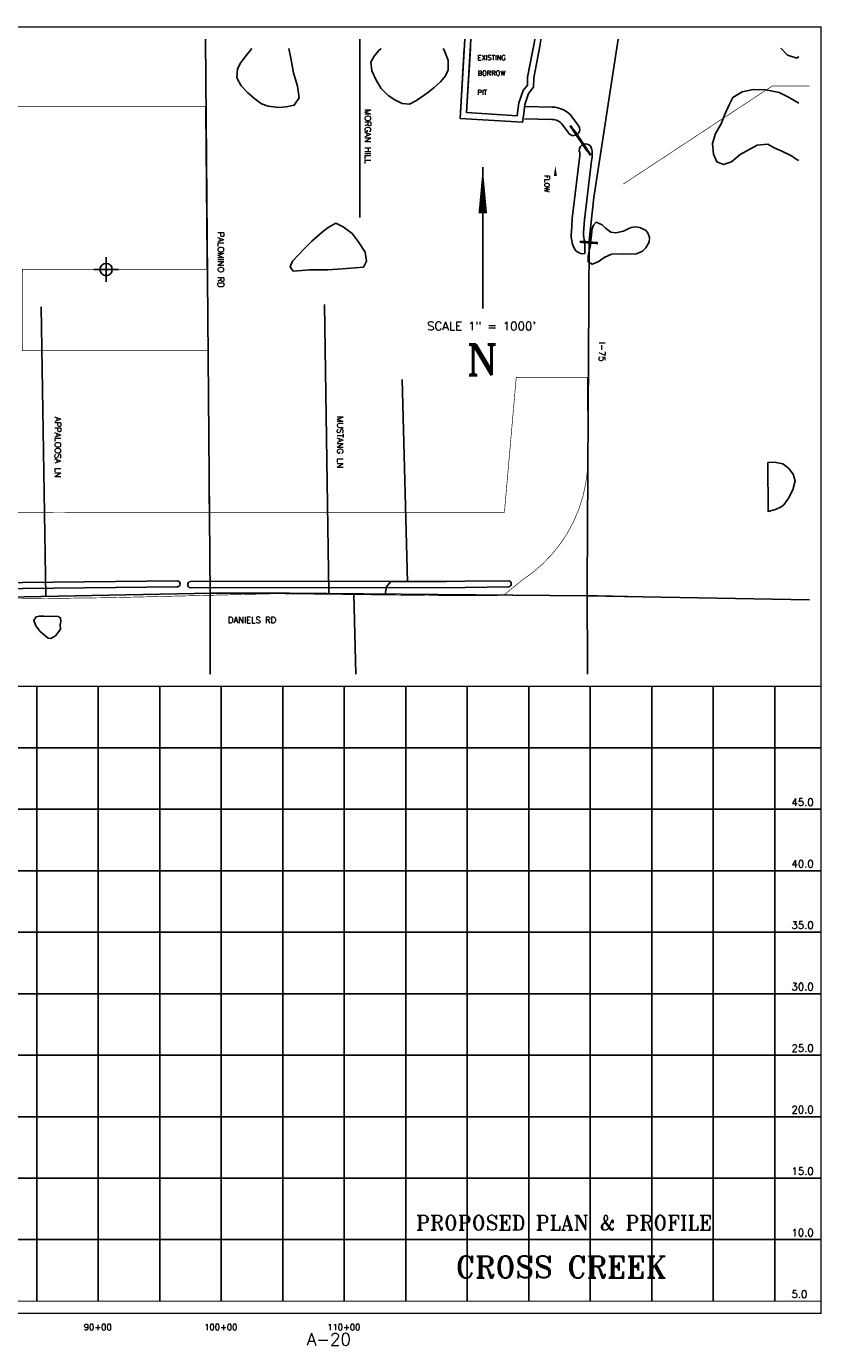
# Model space of a CAD drawing. Extents: x 225154 to 241914, y 799232 to 809959.
# Tile 3 of 3: x 235450 to 241914, y 799232 to 809959. Entities that reach past the tile are written whole.
import ezdxf
from ezdxf.enums import TextEntityAlignment as Align

# ---------------------------------------------------------------- set-up
doc = ezdxf.new("R2010")
doc.units = 0
doc.header["$LTSCALE"] = 800
doc.header["$PDMODE"] = 34
doc.header["$PDSIZE"] = 100
doc.linetypes.add('DASHED', pattern=[0])
for name, color, linetype in [('BORDER', 1, 'CONTINUOUS'), ('EXLAKES', 4, 'CONTINUOUS'), ('GRID', 2, 'CONTINUOUS'), ('MAJROADS', 9, 'CONTINUOUS'), ('MINROADS', 9, 'CONTINUOUS'), ('MLLTXT', 7, 'CONTINUOUS'), ('PLAKES', 5, 'CONTINUOUS'), ('SEC', 2, 'CONTINUOUS'), ('STRUCTURES', 1, 'CONTINUOUS'), ('SUBBASINS', 6, 'DASHED'), ('TEXT', 7, 'CONTINUOUS'), ('WATER', 4, 'CONTINUOUS'), ('WL-PRESERVE', 14, 'CONTINUOUS')]:
    doc.layers.add(name, color=color, linetype=linetype)
doc.styles.get("Standard").update_dxf_attribs({"font": 'ROMANT'})

# ---------------------------------------------------------------- blocks, each defined once
blk = doc.blocks.new('ELEV')
at = {"layer": 'MLLTXT', "color": 0}
for s, p in [('45.0', (-0.111, 8.334)), ('45.0', (32.777, 8.334)), ('40.0', (-0.111, 7.334)), ('40.0', (32.777, 7.334)), ('35.0', (-0.111, 6.334)), ('35.0', (32.777, 6.334)), ('30.0', (-0.111, 5.334)), ('30.0', (32.777, 5.334)), ('25.0', (-0.111, 4.334)), ('25.0', (32.777, 4.334)), ('20.0', (-0.111, 3.334)), ('20.0', (32.777, 3.334)), ('15.0', (-0.111, 2.334)), ('15.0', (32.777, 2.334)), ('10.0', (-0.111, 1.334)), ('10.0', (32.777, 1.334)), ('5.0', (-0.009, 0.334)), ('5.0', (32.777, 0.334))]:
    blk.add_text(s, height=0.12, dxfattribs=at).set_placement(p)
blk = doc.blocks.new('FLARROW')
at = {"layer": 'PLAKES', "color": 0}
blk.add_lwpolyline([(0, 0, 0, 0.05, 0), (0.168, 0, 0, 0, -0.087559), (0.267, -0.018, 0, 0, 0.245722), (0.355, -0.006, 0, 0, -0.309425), (0.492, -0.004, 0, 0, 0), (0.558, -0.006, 0, 0, 0)], format="xyseb", dxfattribs=at)
blk.add_text('FLOW', height=0.08, dxfattribs=at).set_placement((0.295, -0.176), align=Align.CENTER)

msp = doc.modelspace()

# ---------------------------------------------------------------- linework, layer by layer
at = {"layer": 'BORDER', "color": 0, "const_width": 10}
msp.add_lwpolyline([(225159, 799494), (241909, 799494), (241909, 809954), (225159, 809954)], close=True, dxfattribs=at)
for points in [[(225159, 804594), (241909, 804594)], [(225159, 799594), (241909, 799594)]]:
    msp.add_lwpolyline(points, dxfattribs=at)
at = {"layer": 'EXLAKES', "color": 0}
for points in [[(239014, 809855), (238976, 809211), (239483, 809180), (239493, 809250), (239503, 809325), (239531, 809414), (239573, 809464), (239574, 809541), (239626, 809812), (239633, 809855)], [(239064, 809855), (239029, 809258), (239440, 809233), (239443, 809257), (239454, 809337), (239487, 809438), (239523, 809482), (239524, 809546), (239577, 809821), (239582, 809855)]]:
    msp.add_lwpolyline(points, dxfattribs=at)
at = {"layer": 'GRID', "color": 0}
for points in [[(235534, 799594), (235534, 804594)], [(236034, 799594), (236034, 804594)], [(236534, 799594), (236534, 804594)], [(237034, 799594), (237034, 804594)], [(237534, 799594), (237534, 804594)], [(238034, 799594), (238034, 804594)], [(238534, 799594), (238534, 804594)], [(239034, 799594), (239034, 804594)], [(239534, 799594), (239534, 804594)], [(240034, 799594), (240034, 804594)], [(240534, 799594), (240534, 804594)], [(241034, 799594), (241034, 804594)], [(241534, 799594), (241534, 804594)], [(225159, 804094), (241909, 804094)], [(225159, 803594), (241909, 803594)], [(225159, 803094), (241909, 803094)], [(225159, 802594), (241909, 802594)], [(225159, 802094), (241909, 802094)], [(225159, 801594), (241909, 801594)], [(225159, 801094), (241909, 801094)], [(225159, 800594), (241909, 800594)], [(225159, 800094), (241909, 800094)]]:
    msp.add_lwpolyline(points, dxfattribs=at)
at = {"layer": 'MAJROADS', "color": 0}
for points in [[(236905, 809855), (236944, 805334)], [(240261, 809855), (240062, 808568), (240024, 808219), (240021, 807737)], [(240021, 807737), (240008, 805417), (240011, 804692)], [(241816, 805296), (240009, 805329), (237589, 805350), (236951, 805352), (232941, 805273), (231572, 805261), (230197, 805229), (229811, 805189), (228932, 805096), (228592, 805056), (228320, 805043), (227887, 805077), (227238, 805166), (226967, 805208), (225526, 805241), (225253, 805237)]]:
    msp.add_lwpolyline(points, dxfattribs=at)
at = {"layer": 'MINROADS', "color": 0}
for points in [[(238160, 809855), (238160, 808405)], [(235570, 807680), (235608, 805326)], [(237873, 807698), (237909, 805347)], [(238506, 807089), (238547, 805442)], [(238367, 805343), (238377, 805403), (238410, 805444), (238863, 805445)], [(236944, 805334), (236943, 804692)], [(238111, 805345), (238128, 804692)]]:
    msp.add_lwpolyline(points, dxfattribs=at)
at = {"layer": 'PLAKES', "color": 0}
for points in [[(239500, 809307), (239724, 809303, -0.226532), (239888, 809221), (239932, 809160, -1.249681), (239851, 809102), (239808, 809160, 0.223114), (239722, 809203), (239499, 809207)], [(234912, 805432), (236678, 805451, -0.864273), (236678, 805401), (234913, 805382)]]:
    msp.add_lwpolyline(points, format="xyb", dxfattribs=at)
for points in [[(239894, 808176, -0.104936), (239880, 808287), (239888, 808396), (239945, 808889, 0.197337), (239944, 808948, -0.695486), (240036, 808987, -0.173845), (240043, 808866), (239988, 808387), (239979, 808280, 0.104936), (239989, 808209), (239989, 808112, -0.389452)], [(239373, 805401), (239017, 805398), (236783, 805395, -0.862682), (236783, 805445), (239017, 805448), (239372, 805451, -0.765182)]]:
    msp.add_lwpolyline(points, format="xyb", close=True, dxfattribs=at)
at = {"layer": 'SEC', "color": 0}
msp.add_point((236098, 807982), dxfattribs=at)
at = {"layer": 'STRUCTURES', "color": 0, "const_width": 20}
for points in [[(239871, 809153), (240011, 808945)], [(239898, 809118), (240038, 808911)], [(239948, 808208), (240097, 808197)], [(239948, 808208), (240097, 808197)]]:
    msp.add_lwpolyline(points, dxfattribs=at)
at = {"layer": 'SUBBASINS', "color": 0, "const_width": 5}
for points in [[(240302, 808677), (241514, 809475), (241816, 809475)], [(230836, 807902), (234318, 807974), (234373, 808414), (234924, 808656), (234924, 809310), (236904, 809310), (236916, 807984), (235417, 807984), (235417, 807322), (236929, 807322), (236933, 806009)], [(236222, 806009), (233303, 805995), (232171, 806165), (230836, 806165)], [(241816, 805294), (239998, 805334), (238852, 805330), (237469, 805346), (236134, 805314), (233541, 805281), (230140, 805225), (229175, 805117), (228495, 805048), (228173, 805052)]]:
    msp.add_lwpolyline(points, dxfattribs=at)
msp.add_lwpolyline([(236222, 806009), (239336, 806009), (239432, 807105), (240009, 807105), (240014, 806455, -0.255896), (239483, 805459), (239331, 805335)], format="xyb", dxfattribs=at)
at = {"layer": 'TEXT', "color": 0}
msp.add_line((239160, 808814), (239160, 807664), dxfattribs=at)
msp.add_lwpolyline([(239160, 808814, 0, 70, 0), (239160, 808439, 70, 70, 0)], format="xyseb", dxfattribs=at)
at = {"layer": 'WATER', "color": 0}
for points in [[(239010, 809780), (238976, 809211), (239483, 809180), (239493, 809250), (239503, 809325), (239531, 809414), (239573, 809464), (239574, 809541), (239620, 809781)], [(239060, 809780), (239029, 809258), (239440, 809233), (239443, 809257), (239454, 809337), (239487, 809438), (239523, 809482), (239524, 809546), (239569, 809781)]]:
    msp.add_lwpolyline(points, dxfattribs=at)
at = {"layer": 'WL-PRESERVE', "color": 0}
for points in [[(237282, 809780), (237238, 809725), (237194, 809666), (237166, 809615), (237161, 809541), (237196, 809476), (237250, 809419), (237306, 809369), (237360, 809330), (237414, 809310), (237503, 809301), (237561, 809304), (237628, 809318), (237667, 809378), (237655, 809473), (237620, 809581), (237600, 809702), (237583, 809780)], [(238335, 809780), (238314, 809764), (238276, 809717), (238249, 809667), (238259, 809598), (238293, 809522), (238335, 809454), (238392, 809397), (238444, 809361), (238506, 809331), (238565, 809327), (238620, 809356), (238711, 809419), (238762, 809460), (238816, 809509), (238858, 809558), (238879, 809605), (238878, 809682), (238851, 809756), (238838, 809780)], [(241730, 809713), (241712, 809701), (241637, 809724), (241582, 809781)], [(241730, 809334), (241646, 809385), (241569, 809422), (241461, 809442), (241359, 809447), (241268, 809428), (241194, 809381), (241159, 809315), (241126, 809237), (241099, 809168), (241052, 809089), (241028, 809008), (241035, 808920), (241063, 808857), (241118, 808835), (241183, 808857), (241252, 808917), (241391, 808993), (241478, 809001), (241529, 808973), (241586, 808947), (241669, 808906), (241717, 808875), (241730, 808868)]]:
    msp.add_lwpolyline(points, dxfattribs=at)
for points in [[(237748, 807979), (237900, 807980), (238016, 807987), (238122, 807995), (238189, 808002), (238216, 808049), (238203, 808123), (238148, 808210), (238098, 808276), (238025, 808329), (237966, 808358), (237904, 808324), (237853, 808285), (237770, 808213), (237710, 808152), (237666, 808105), (237613, 808051), (237595, 808005), (237619, 807970), (237688, 807974)], [(240037, 808207), (240037, 808180), (240025, 808134), (240017, 808092), (240018, 808044), (240050, 808025), (240099, 808046), (240147, 808080), (240206, 808107), (240301, 808109), (240359, 808107), (240411, 808109), (240459, 808131), (240486, 808158), (240512, 808205), (240514, 808243), (240501, 808280), (240482, 808302), (240438, 808323), (240399, 808328), (240367, 808325), (240343, 808312), (240303, 808295), (240241, 808281), (240200, 808285), (240157, 808319), (240131, 808346), (240082, 808366), (240060, 808343), (240050, 808316), (240045, 808268), (240040, 808238)], [(241476, 806413), (241531, 806415), (241599, 806401), (241648, 806363), (241684, 806317), (241699, 806264), (241681, 806191), (241646, 806124), (241607, 806070), (241586, 806054), (241540, 806030), (241479, 806016)], [(235591, 805163), (235555, 805164), (235528, 805158), (235510, 805131), (235527, 805084), (235562, 805039), (235598, 805008), (235627, 804984), (235649, 804983), (235686, 805004), (235713, 805038), (235726, 805057), (235724, 805094), (235729, 805119), (235726, 805149), (235708, 805161), (235682, 805163), (235658, 805162)]]:
    msp.add_lwpolyline(points, close=True, dxfattribs=at)

# ---------------------------------------------------------------- block references
at = {"layer": 'MLLTXT', "color": 0, "xscale": 500, "yscale": 500, "zscale": 500}
msp.add_blockref('ELEV', (225281, 799454), dxfattribs=at)
at = {"layer": 'TEXT', "color": 0, "xscale": 500, "yscale": 500, "zscale": 500, "rotation": 270}
msp.add_blockref('FLARROW', (239750, 808826), dxfattribs=at)

# ---------------------------------------------------------------- texts
at = {"layer": 'TEXT', "color": 0}
for s, p in [('MORGAN HILL', (238201, 809287)), ('PALOMINO RD', (237006, 808288)), ('I-75', (240105, 807393)), ('APPALOOSA LN', (235681, 806784)), ('MUSTANG LN', (237976, 806789))]:
    msp.add_text(s, height=50, rotation=270, dxfattribs=at).set_placement(p)
for s, height, p in [('SCALE 1" = 1000\'', 70.01, (239150, 807488)), ('N', 250, (239157, 807122)), ('PROPOSED PLAN & PROFILE', 120, (239821, 800172)), ('CROSS CREEK', 175, (239794, 799784)), ('90+00', 50, (236030, 799358)), ('100+00', 50, (237030, 799358)), ('110+00', 50, (238030, 799358)), ('A-20', 100, (237909, 799234))]:
    msp.add_text(s, height=height, dxfattribs=at).set_placement(p, align=Align.CENTER)
msp.add_text('DANIELS RD', height=50, dxfattribs=at).set_placement((237088, 805108))
at = {"layer": 'WATER', "color": 0}
for s, p in [('EXISTING', (239117, 809685)), ('BORROW', (239119, 809559)), ('PIT', (239117, 809402))]:
    msp.add_text(s, height=40, dxfattribs=at).set_placement(p)

doc.saveas('drawing.dxf')
